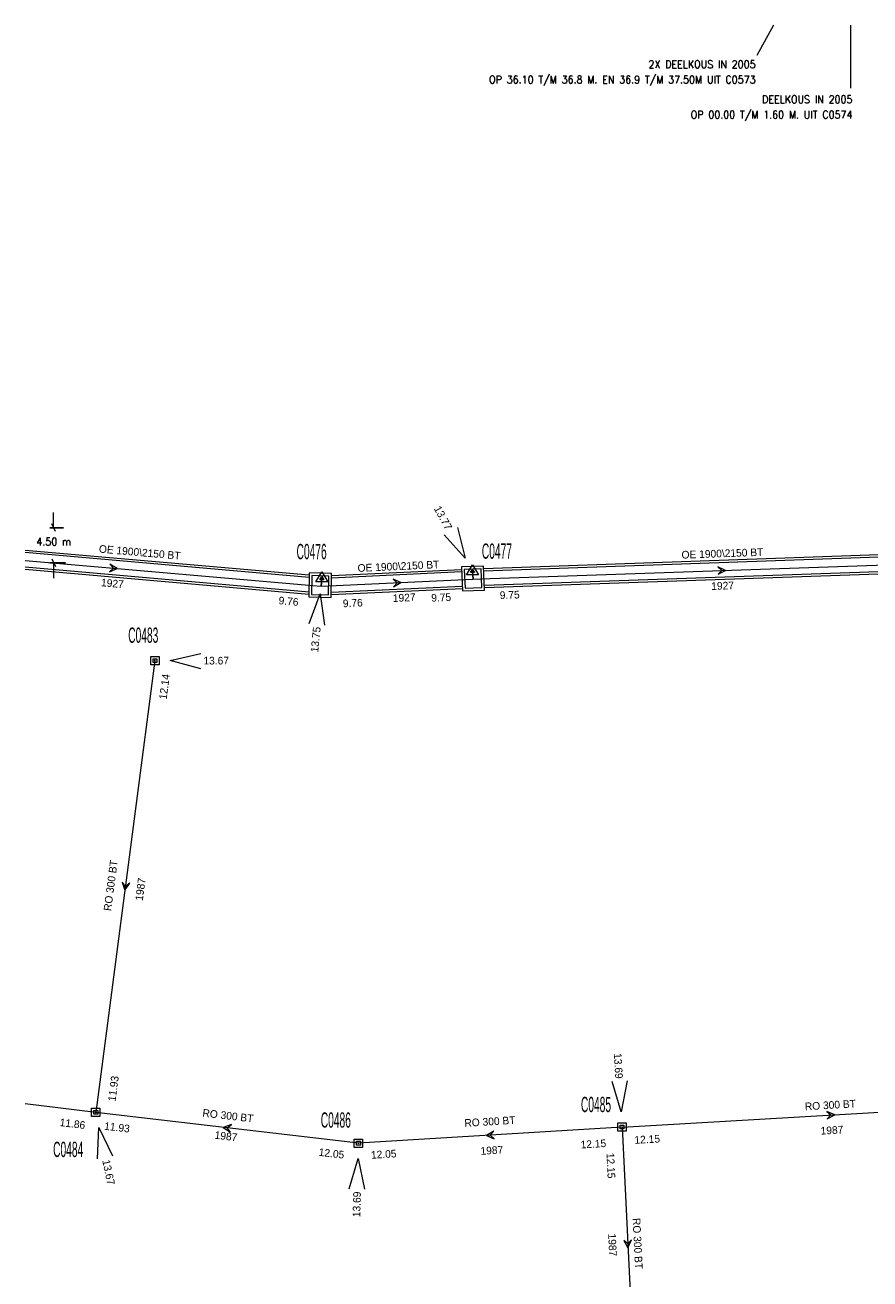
# Model space of a CAD drawing. Header units: metres. Extents: x 134532 to 134897, y 396007 to 396351.
# Tile 3 of 7: x 134532 to 134643, y 396187 to 396351. Entities that reach past the tile are written whole.
import ezdxf
from ezdxf.enums import TextEntityAlignment as Align

# ---------------------------------------------------------------- set-up
doc = ezdxf.new("R2010")
doc.units = ezdxf.units.M
doc.header["$MEASUREMENT"] = 0
doc.layers.get('Defpoints').update_dxf_attribs({"color": 124, "lineweight": 0})
doc.styles.get("Standard").update_dxf_attribs({"font": 'txt.shx'})
doc.styles.add('Style-ENGINEERING', font='ENGINEERING.shx')
doc.styles.add('Style-STANDARD', font='STANDARD.shx')
doc.dimstyles.get("Standard").update_dxf_attribs({"dimtxt": 0.18, "dimasz": 0.18, "dimexe": 0.18, "dimexo": 0.0625, "dimgap": 0.09, "dimtad": 0, "dimtih": 1, "dimtoh": 1, "dimdec": 4, "dimzin": 0, "dimdsep": 46, "dimtxsty": 'Standard', "dimcen": 0.09, "dimadec": 0, "dimazin": 0, "dimtfac": 1, "dimtdec": 4, "dimtofl": 0, "dimtmove": 0, "dimatfit": 3, "dimfxl": 1, "dimtolj": 1, "dimtzin": 0, "dimarcsym": 0})

# ---------------------------------------------------------------- blocks, each defined once
blk = doc.blocks.new('IMENA')
at = {"color": 8, "linetype": 'Continuous', "lineweight": 0, "flags": 128}
for points in [[(0.77, -0.44), (-0.77, -0.44), (0, 0.89)], [(0.25, -0.14), (-0.25, -0.14), (0, 0.29)]]:
    blk.add_lwpolyline(points, close=True, dxfattribs=at)
at = {"color": 8, "linetype": 'Continuous', "lineweight": 0}
blk.add_point((0, 0), dxfattribs=at)
blk = doc.blocks.new('NAPRND')
at = {"color": 8, "linetype": 'Continuous', "lineweight": 0, "flags": 128}
blk.add_lwpolyline([(3.99, -1.05), (0, 0), (4.01, 0.95)], dxfattribs=at)
at = {"color": 8, "linetype": 'Continuous', "lineweight": 0, "style": 'Style-ENGINEERING'}
blk.add_text('13.75', height=1, rotation=180, dxfattribs=at).set_placement((6.01, 0), align=Align.MIDDLE_CENTER)
blk = doc.blocks.new('IMENA_1')
at = {"color": 8, "linetype": 'Continuous', "lineweight": 0, "flags": 128}
for points in [[(0.77, -0.44), (-0.77, -0.44), (0, 0.89)], [(0.25, -0.14), (-0.25, -0.14), (0, 0.29)]]:
    blk.add_lwpolyline(points, close=True, dxfattribs=at)
at = {"color": 8, "linetype": 'Continuous', "lineweight": 0}
blk.add_point((0, 0), dxfattribs=at)
blk = doc.blocks.new('NAPRND_1')
at = {"color": 8, "linetype": 'Continuous', "lineweight": 0, "flags": 128}
blk.add_lwpolyline([(3.99, -1.05), (0, 0), (4.01, 0.95)], dxfattribs=at)
at = {"color": 8, "linetype": 'Continuous', "lineweight": 0, "style": 'Style-ENGINEERING'}
blk.add_text('13.77', height=1, rotation=180, dxfattribs=at).set_placement((6.01, 0), align=Align.MIDDLE_CENTER)
blk = doc.blocks.new('EMENV')
at = {"color": 8, "linetype": 'Continuous', "lineweight": 0, "flags": 128}
for points in [[(0.55, 0.55), (0.55, -0.55), (-0.55, -0.55), (-0.55, 0.55)], [(0.25, 0.25), (0.25, -0.25), (-0.25, -0.25), (-0.25, 0.25)]]:
    blk.add_lwpolyline(points, close=True, dxfattribs=at)
at = {"color": 8, "linetype": 'Continuous', "lineweight": 0}
blk.add_point((0, 0), dxfattribs=at)
blk = doc.blocks.new('NAPRND_4')
at = {"color": 8, "linetype": 'Continuous', "lineweight": 0, "flags": 128}
blk.add_lwpolyline([(3.99, -1.05), (0, 0), (4.01, 0.95)], dxfattribs=at)
at = {"color": 8, "linetype": 'Continuous', "lineweight": 0, "style": 'Style-ENGINEERING'}
blk.add_text('13.67', height=1, dxfattribs=at).set_placement((6.01, 0), align=Align.MIDDLE_CENTER)
blk = doc.blocks.new('IMENV_3')
at = {"color": 8, "linetype": 'Continuous', "lineweight": 0, "flags": 128}
for points in [[(0.55, 0.55), (0.55, -0.55), (-0.55, -0.55), (-0.55, 0.55)], [(0.25, 0.25), (0.25, -0.25), (-0.25, -0.25), (-0.25, 0.25)]]:
    blk.add_lwpolyline(points, close=True, dxfattribs=at)
at = {"color": 8, "linetype": 'Continuous', "lineweight": 0}
blk.add_point((0, 0), dxfattribs=at)
blk = doc.blocks.new('NAPRND_5')
at = {"color": 8, "linetype": 'Continuous', "lineweight": 0, "flags": 128}
blk.add_lwpolyline([(3.99, -1.05), (0, 0), (4.01, 0.95)], dxfattribs=at)
at = {"color": 8, "linetype": 'Continuous', "lineweight": 0, "style": 'Style-ENGINEERING'}
blk.add_text('13.67', height=1, dxfattribs=at).set_placement((6.01, 0), align=Align.MIDDLE_CENTER)
blk = doc.blocks.new('IMENV_4')
at = {"color": 8, "linetype": 'Continuous', "lineweight": 0, "flags": 128}
for points in [[(0.55, 0.55), (0.55, -0.55), (-0.55, -0.55), (-0.55, 0.55)], [(0.25, 0.25), (0.25, -0.25), (-0.25, -0.25), (-0.25, 0.25)]]:
    blk.add_lwpolyline(points, close=True, dxfattribs=at)
at = {"color": 8, "linetype": 'Continuous', "lineweight": 0}
blk.add_point((0, 0), dxfattribs=at)
blk = doc.blocks.new('NAPRND_6')
at = {"color": 8, "linetype": 'Continuous', "lineweight": 0, "flags": 128}
blk.add_lwpolyline([(3.99, -1.05), (0, 0), (4.01, 0.95)], dxfattribs=at)
at = {"color": 8, "linetype": 'Continuous', "lineweight": 0, "style": 'Style-ENGINEERING'}
blk.add_text('13.69', height=1, rotation=180, dxfattribs=at).set_placement((6.01, 0), align=Align.MIDDLE_CENTER)
blk = doc.blocks.new('IMENV_5')
at = {"color": 8, "linetype": 'Continuous', "lineweight": 0, "flags": 128}
for points in [[(0.55, 0.55), (0.55, -0.55), (-0.55, -0.55), (-0.55, 0.55)], [(0.25, 0.25), (0.25, -0.25), (-0.25, -0.25), (-0.25, 0.25)]]:
    blk.add_lwpolyline(points, close=True, dxfattribs=at)
at = {"color": 8, "linetype": 'Continuous', "lineweight": 0}
blk.add_point((0, 0), dxfattribs=at)
blk = doc.blocks.new('NAPRND_7')
at = {"color": 8, "linetype": 'Continuous', "lineweight": 0, "flags": 128}
blk.add_lwpolyline([(3.99, -1.05), (0, 0), (4.01, 0.95)], dxfattribs=at)
at = {"color": 8, "linetype": 'Continuous', "lineweight": 0, "style": 'Style-ENGINEERING'}
blk.add_text('13.69', height=1, rotation=180, dxfattribs=at).set_placement((6.01, 0), align=Align.MIDDLE_CENTER)
blk = doc.blocks.new('DIR_5')
at = {"color": 8, "linetype": 'Continuous', "lineweight": 0, "flags": 128}
blk.add_lwpolyline([(-0.5, 0.5), (0, 0), (-0.5, -0.5), (0.5, 0)], close=True, dxfattribs=at)
blk = doc.blocks.new('DIR_6')
at = {"color": 8, "linetype": 'Continuous', "lineweight": 0, "flags": 128}
blk.add_lwpolyline([(-0.5, 0.5), (0, 0), (-0.5, -0.5), (0.5, 0)], close=True, dxfattribs=at)
blk = doc.blocks.new('DIR_7')
at = {"color": 8, "linetype": 'Continuous', "lineweight": 0, "flags": 128}
blk.add_lwpolyline([(-0.5, 0.5), (0, 0), (-0.5, -0.5), (0.5, 0)], close=True, dxfattribs=at)
blk = doc.blocks.new('DIR_10')
at = {"color": 8, "linetype": 'Continuous', "lineweight": 0, "flags": 128}
blk.add_lwpolyline([(-0.5, 0.5), (0, 0), (-0.5, -0.5), (0.5, 0)], close=True, dxfattribs=at)
blk = doc.blocks.new('DIR_11')
at = {"color": 8, "linetype": 'Continuous', "lineweight": 0, "flags": 128}
blk.add_lwpolyline([(-0.5, 0.5), (0, 0), (-0.5, -0.5), (0.5, 0)], close=True, dxfattribs=at)
blk = doc.blocks.new('DIR_12')
at = {"color": 8, "linetype": 'Continuous', "lineweight": 0, "flags": 128}
blk.add_lwpolyline([(-0.5, 0.5), (0, 0), (-0.5, -0.5), (0.5, 0)], close=True, dxfattribs=at)
blk = doc.blocks.new('DIR_13')
at = {"color": 8, "linetype": 'Continuous', "lineweight": 0, "flags": 128}
blk.add_lwpolyline([(-0.5, 0.5), (0, 0), (-0.5, -0.5), (0.5, 0)], close=True, dxfattribs=at)
blk = doc.blocks.new('DIR_14')
at = {"color": 8, "linetype": 'Continuous', "lineweight": 0, "flags": 128}
blk.add_lwpolyline([(-0.5, 0.5), (0, 0), (-0.5, -0.5), (0.5, 0)], close=True, dxfattribs=at)
blk = doc.blocks.new('*U142')
at = {"color": 8, "linetype": 'Continuous', "lineweight": 0, "flags": 128}
for points in [[(-1.23, 1.76), (-1.65, -1.36), (1.22, -1.76), (1.65, 1.36)], [(-0.93, 1.37), (-1.26, -1.06), (0.93, -1.36), (1.26, 1.06)]]:
    blk.add_lwpolyline(points, close=True, dxfattribs=at)
blk = doc.blocks.new('*U143')
at = {"color": 8, "linetype": 'Continuous', "lineweight": 0, "flags": 128}
for points in [[(-1.22, 1.76), (-1.65, -1.36), (1.22, -1.76), (1.65, 1.36)], [(-0.93, 1.36), (-1.26, -1.06), (0.93, -1.37), (1.26, 1.06)]]:
    blk.add_lwpolyline(points, close=True, dxfattribs=at)
blk = doc.blocks.new('*U155')
at = {"color": 8, "linetype": 'Continuous', "lineweight": 0}
for p, q in [((-31.19, 0.16), (31.13, 2.34)), ((-31.18, -0.14), (31.13, 2.04)), ((-31.09, -2.04), (31.18, 0.14)), ((-31.08, -2.34), (31.19, -0.16))]:
    blk.add_line(p, q, dxfattribs=at)
blk = doc.blocks.new('*U156')
at = {"color": 8, "linetype": 'Continuous', "lineweight": 0}
for p, q in [((-8.54, 0.86), (8.48, 1.65)), ((-8.54, 0.56), (8.49, 1.35)), ((-8.58, -1.34), (8.57, -0.55)), ((-8.58, -1.64), (8.58, -0.85))]:
    blk.add_line(p, q, dxfattribs=at)
blk = doc.blocks.new('_Oblique_0.5')
at = {"color": 0, "linetype": 'ByBlock', "lineweight": -2}
for p, q in [((0, 0), (-1, 0)), ((0.5, 0.25), (-0.5, -0.25))]:
    blk.add_line(p, q, dxfattribs=at)
blk = doc.blocks.new('*D157')
at = {"color": 8, "linetype": 'Continuous', "lineweight": 0, "transparency": 16777216}
for p, q in [((134535.85, 396286.19), (134535.85, 396287.19)), ((134535.85, 396279.61), (134535.85, 396278.61))]:
    blk.add_line(p, q, dxfattribs=at)
at = {"color": 0, "linetype": 'ByBlock', "lineweight": -2, "transparency": 16777216}
for p, q in [((134537.13, 396285.19), (134535.35, 396285.19)), ((134537.42, 396280.61), (134535.35, 396280.61))]:
    blk.add_line(p, q, dxfattribs=at)
at = {"layer": 'Defpoints', "color": 0, "linetype": 'Continuous', "transparency": 16777216}
for p in [(134535.85, 396285.19), (134537.63, 396285.19), (134537.92, 396280.61)]:
    blk.add_point(p, dxfattribs=at)
at = {"color": 8, "linetype": 'Continuous', "lineweight": 0, "transparency": 16777216}
for p, rotation in [((134535.85, 396285.19), 270), ((134535.85, 396280.61), 90)]:
    blk.add_blockref('_Oblique_0.5', p, dxfattribs=dict(at, rotation=rotation))
at = {"color": 0, "linetype": 'Continuous', "lineweight": 0, "transparency": 16777216, "insert": (134535.85, 396283.38), "char_height": 1, "attachment_point": 5, "style": 'Style-STANDARD'}
blk.add_mtext('\\A1;4.50 m', dxfattribs=at)

msp = doc.modelspace()

# ---------------------------------------------------------------- linework, layer by layer
at = {"color": 8, "linetype": 'Continuous', "lineweight": 0}
for p, q in [((134630.038, 396350.972), (134627.839, 396346.999)), ((134640.097, 396350.972), (134640.096, 396342.733)), ((134532.115, 396282.277), (134569.304, 396279.026)), ((134532.115, 396281.976), (134569.299, 396278.725)), ((134532.115, 396280.069), (134569.262, 396276.821)), ((134532.115, 396279.768), (134569.256, 396276.52))]:
    msp.add_line(p, q, dxfattribs=at)
at = {"color": 8, "linetype": 'Continuous', "lineweight": 0, "flags": 128}
for points in [[(134532.115, 396280.922), (134569.748, 396277.632), (134570.84, 396277.54), (134570.941, 396278.535)], [(134590.652, 396279.458), (134590.728, 396278.461), (134591.722, 396278.496), (134654.915, 396280.709), (134655.768, 396280.74), (134655.827, 396279.814)], [(134570.941, 396278.535), (134570.84, 396277.54), (134571.87, 396277.591), (134589.712, 396278.415), (134590.728, 396278.461), (134590.652, 396279.458)], [(134549.112, 396267.802), (134541.366, 396208.684)], [(134541.366, 396208.684), (134532.115, 396209.801)], [(134610.219, 396206.774), (134664.878, 396209.935)], [(134575.73, 396204.655), (134541.366, 396208.684)], [(134610.219, 396206.774), (134575.73, 396204.655)], [(134610.219, 396206.774), (134611.712, 396176.157)]]:
    msp.add_lwpolyline(points, dxfattribs=at)

# ---------------------------------------------------------------- block references
at = {"color": 8, "linetype": 'Continuous', "lineweight": 0}
for name, p, xscale, yscale, zscale, rotation in [('NAPRND_1', (134589.691, 396281.212), 1.000002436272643, 1.000002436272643, 1.000002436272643, 118.7126887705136), ('*U143', (134590.728, 396278.552), 0.9999981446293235, 0.9999981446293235, 0.9999981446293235, 10.32675342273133), ('*U142', (134570.732, 396277.675), 0.9999976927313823, 0.9999976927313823, 0.9999976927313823, 6.727200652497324), ('NAPRND', (134570.739, 396276.545), 0.999999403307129, 0.999999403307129, 0.999999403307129, 264.2039220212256), ('NAPRND_6', (134610.1, 396208.77), 0.9999993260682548, 0.9999993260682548, 0.9999993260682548, 93.41285161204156), ('NAPRND_5', (134541.785, 396206.729), 1.000001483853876, 1.000001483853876, 1.000001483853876, 282.0952974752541), ('NAPRND_7', (134575.675, 396202.656), 1.000001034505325, 1.000001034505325, 1.000001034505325, 268.4144456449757)]:
    msp.add_blockref(name, p, dxfattribs=dict(at, xscale=xscale, yscale=yscale, zscale=zscale, rotation=rotation))
for name, p in [('*U155', (134623.316, 396279.704)), ('IMENA_1', (134590.652, 396279.458)), ('IMENA', (134570.941, 396278.535)), ('*U156', (134580.746, 396278.098)), ('NAPRND_4', (134551.112, 396267.802)), ('EMENV', (134549.112, 396267.802)), ('IMENV_3', (134541.366, 396208.684)), ('IMENV_4', (134610.219, 396206.774)), ('IMENV_5', (134575.73, 396204.655))]:
    msp.add_blockref(name, p, dxfattribs=at)
for name, p, rotation in [('DIR_5', (134543.679, 396279.91), 356.0572345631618), ('DIR_7', (134623.272, 396279.602), 0.3129588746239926), ('DIR_6', (134580.783, 396278.003), 2.681010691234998), ('DIR_10', (134545.239, 396238.243), 262.5352822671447), ('DIR_13', (134637.548, 396208.354), 3.309801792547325), ('DIR_14', (134558.548, 396206.67), 173.3128978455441), ('DIR_11', (134592.974, 396205.714), 183.5158263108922), ('DIR_12', (134610.966, 396191.466), 272.791746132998)]:
    msp.add_blockref(name, p, dxfattribs=dict(at, rotation=rotation))

# ---------------------------------------------------------------- texts
at = {"color": 8, "linetype": 'Continuous', "lineweight": 0, "style": 'Style-ENGINEERING'}
for s, rotation, p in [('OE 1900\\2150 BT', 355.00322, (134547.117, 396281.982)), ('OE 1900\\2150 BT', 2.00566, (134623.353, 396281.836)), ('OE 1900\\2150 BT', 2.64422, (134580.966, 396280.157)), ('1927', 355.00323, (134543.54, 396277.916)), ('9.75', 2.00566, (134595.521, 396276.406)), ('1927', 2.00566, (134623.376, 396277.603)), ('9.76', 355.00322, (134566.589, 396275.576)), ('9.76', 2.64422, (134574.987, 396275.342)), ('1927', 2.64422, (134581.713, 396276.044)), ('9.75', 2.64422, (134586.558, 396276.072)), ('12.14', 82.53528, (134550.349, 396264.397)), ('RO 300 BT', 82.53528, (134543.311, 396238.376)), ('1987', 82.53528, (134547.208, 396237.882)), ('11.93', 82.53528, (134543.664, 396211.803)), ('RO 300 BT', 3.3098, (134637.475, 396209.652)), ('11.86', 353.11287, (134538.322, 396207.204)), ('RO 300 BT', 353.3129, (134558.661, 396208.258)), ('RO 300 BT', 3.51583, (134592.934, 396207.493)), ('11.93', 353.3129, (134544.148, 396206.733)), ('1987', 353.3129, (134558.408, 396205.578)), ('1987', 3.3098, (134637.683, 396206.359)), ('12.15', 3.51583, (134606.468, 396204.561)), ('12.15', 3.3098, (134613.51, 396205.161)), ('12.05', 353.3129, (134572.21, 396203.32)), ('12.05', 3.51583, (134579.037, 396203.215)), ('1987', 3.51583, (134593.184, 396203.723)), ('12.15', 272.79175, (134608.761, 396201.714)), ('RO 300 BT', 272.79175, (134612.264, 396191.526)), ('1987', 272.79175, (134608.969, 396191.348))]:
    msp.add_text(s, height=1, rotation=rotation, dxfattribs=at).set_placement(p, align=Align.MIDDLE_CENTER)
at = {"color": 8, "linetype": 'Continuous', "lineweight": 0, "style": 'Style-ENGINEERING', "width": 0.5}
for s, p in [('C0476', (134569.604, 396282.076)), ('C0477', (134593.846, 396282.133)), ('C0483', (134547.577, 396271.137)), ('C0485', (134606.811, 396209.722)), ('C0486', (134572.773, 396207.692)), ('C0484', (134537.753, 396203.848))]:
    msp.add_text(s, height=2, dxfattribs=at).set_placement(p, align=Align.MIDDLE_CENTER)
at = {"color": 8, "linetype": 'Continuous', "lineweight": 0, "char_height": 1, "attachment_point": 3, "line_spacing_factor": 1.199999, "style": 'Style-STANDARD'}
for s, insert in [('2X DEELKOUS IN 2005\\POP 36.10 T/M 36.8 M. EN 36.9 T/M 37.50M UIT C0573\\P', (134627.695, 396346.344)), ('DEELKOUS IN 2005\\POP 00.00 T/M 1.60 M. UIT C0574\\P', (134640.365, 396341.753))]:
    msp.add_mtext(s, dxfattribs=dict(at, insert=insert))

# ---------------------------------------------------------------- dimensions: what is measured, and where the dimension line sits
at = {"color": 8, "linetype": 'Continuous', "lineweight": 0}
dim = msp.add_linear_dim(base=(134535.847, 396285.19), p1=(134537.921, 396280.614), p2=(134537.631, 396285.19), angle=90, text='4.50 m', dimstyle='Standard', override={"dimtxt": 1, "dimasz": 1, "dimexe": 0.5, "dimexo": 0.5, "dimgap": 0.5, "dimdec": 2, "dimzin": 11, "dimtxsty": 'Style-STANDARD', "dimblk": '_Oblique_0.5', "dimcen": 0, "dimclrd": 8, "dimtdec": 2, "dimatfit": 1, "dimfrac": 2, "dimtzin": 11, "dimlwd": 0}, dxfattribs=at)
dim.commit()
dim.dimension.update_dxf_attribs({"geometry": '*D157', "text_midpoint": (134535.847, 396283.377), "dimtype": 128})

doc.saveas('drawing.dxf')
